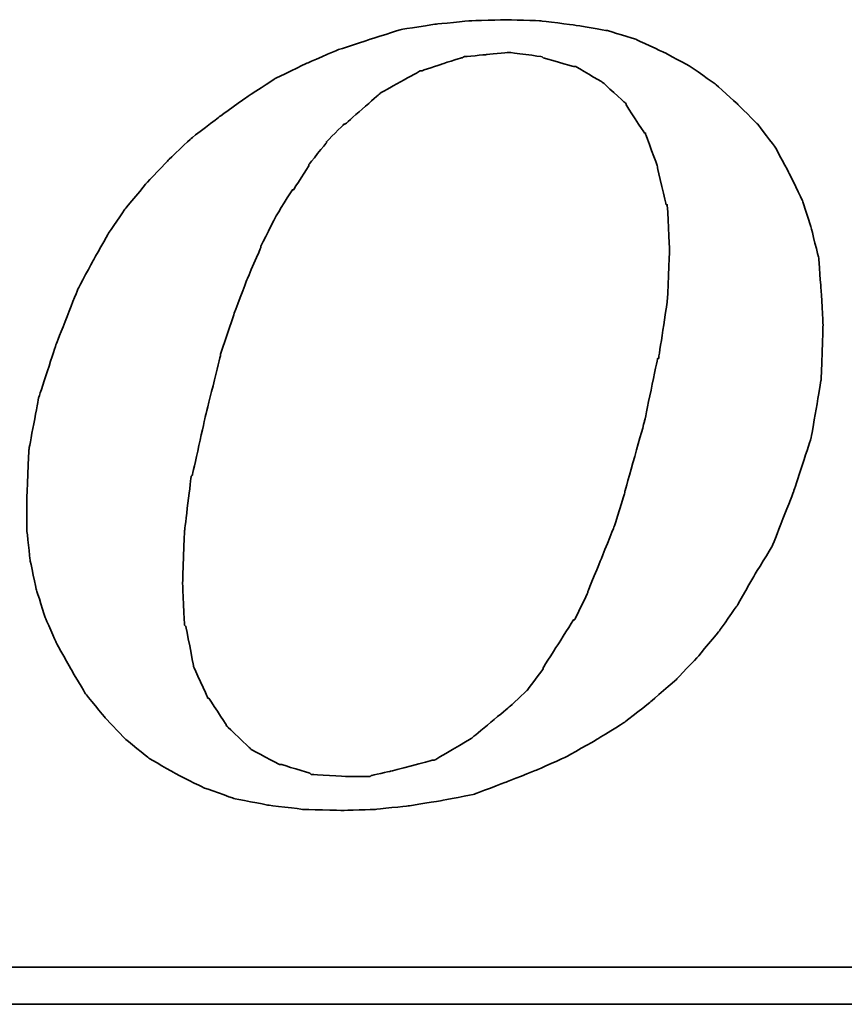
# Model space of a CAD drawing. Header units: inches. Extents: x 1 to 254, y 50 to 189.
# Tile 45 of 50: x 210.94 to 214.14, y 122.51 to 126.34. Entities that reach past the tile are written whole.
import ezdxf

# ---------------------------------------------------------------- set-up
doc = ezdxf.new("R2010")
doc.units = ezdxf.units.IN
doc.header["$LTSCALE"] = 0.2
doc.layers.add('DIM', color=4, linetype='Continuous')
doc.layers.add('layer 1', color=7, linetype='Continuous')

# ---------------------------------------------------------------- blocks, each defined once
blk = doc.blocks.new('TBI MOTION logo(完整正式版)')
at = {"layer": 'layer 1', "color": 22, "lineweight": 35}
for points, knots in [([(35.79625, -6.98375), (35.79625, -6.98375), (36.23125, -7.43875), (36.23125, -7.43875), (36.23125, -7.43875), (36.23125, -7.43875), (36.75625, -7.87125), (36.75625, -7.87125), (36.75625, -7.87125), (36.75625, -7.87125), (37.33125, -8.20375), (37.33125, -8.20375), (37.33125, -8.20375), (37.33125, -8.20375), (37.95625, -8.51875), (37.95625, -8.51875), (37.95625, -8.51875), (37.95625, -8.51875), (38.62625, -8.75875), (38.62625, -8.75875), (38.62625, -8.75875), (38.62625, -8.75875), (39.37125, -8.90375), (39.37125, -8.90375), (39.37125, -8.90375), (39.37125, -8.90375), (40.14125, -8.99875), (40.14125, -8.99875), (40.14125, -8.99875), (40.14125, -8.99875), (41.02625, -9.02375), (41.02625, -9.02375), (41.02625, -9.02375), (41.02625, -9.02375), (41.74625, -8.99875), (41.74625, -8.99875), (41.74625, -8.99875), (41.74625, -8.99875), (42.46625, -8.92375), (42.46625, -8.92375), (42.46625, -8.92375), (42.46625, -8.92375), (43.21125, -8.80625), (43.21125, -8.80625), (43.21125, -8.80625), (43.21125, -8.80625), (43.93125, -8.66375), (43.93125, -8.66375), (43.93125, -8.66375), (43.93125, -8.66375), (44.62625, -8.39875), (44.62625, -8.39875), (44.62625, -8.39875), (44.62625, -8.39875), (45.29625, -8.13375), (45.29625, -8.13375), (45.29625, -8.13375), (45.29625, -8.13375), (45.94625, -7.84375), (45.94625, -7.84375), (45.94625, -7.84375), (45.94625, -7.84375), (46.61625, -7.46375), (46.61625, -7.46375), (46.61625, -7.46375), (46.61625, -7.46375), (47.24125, -7.07875), (47.24125, -7.07875), (47.24125, -7.07875), (47.24125, -7.07875), (47.81625, -6.62375), (47.81625, -6.62375), (47.81625, -6.62375), (47.81625, -6.62375), (48.36875, -6.14375), (48.36875, -6.14375), (48.36875, -6.14375), (48.36875, -6.14375), (48.84625, -5.64125), (48.84625, -5.64125), (48.84625, -5.64125), (48.84625, -5.64125), (49.32625, -5.06375), (49.32625, -5.06375), (49.32625, -5.06375), (49.32625, -5.06375), (49.71125, -4.51374), (49.71125, -4.51374), (49.71125, -4.51374), (49.71125, -4.51374), (50.09625, -3.83874), (50.09625, -3.83874), (50.09625, -3.83874), (50.09625, -3.83874), (50.48125, -3.21374), (50.48125, -3.21374), (50.48125, -3.21374), (50.48125, -3.21374), (50.96125, -1.99125), (50.96125, -1.99125), (50.96125, -1.99125), (50.96125, -1.99125), (51.34375, -0.81875), (51.34375, -0.81875), (51.34375, -0.81875), (51.34375, -0.81875), (51.56125, 0.45624), (51.56125, 0.45624), (51.56125, 0.45624), (51.56125, 0.45624), (51.60625, 1.67624), (51.60625, 1.67624), (51.60625, 1.67624), (51.60625, 1.67624), (51.56125, 2.44625), (51.56125, 2.44625), (51.56125, 2.44625), (51.56125, 2.44625), (51.51125, 3.14125), (51.51125, 3.14125), (51.51125, 3.14125), (51.51125, 3.14125), (51.34375, 3.81125), (51.34375, 3.81125), (51.34375, 3.81125), (51.34375, 3.81125), (51.15125, 4.41125), (51.15125, 4.41125), (51.15125, 4.41125), (51.15125, 4.41125), (50.86125, 5.01125), (50.86125, 5.01125), (50.86125, 5.01125), (50.86125, 5.01125), (50.55125, 5.58875), (50.55125, 5.58875), (50.55125, 5.58875), (50.55125, 5.58875), (50.16625, 6.09125), (50.16625, 6.09125), (50.16625, 6.09125), (50.16625, 6.09125), (49.71125, 6.54875), (49.71125, 6.54875), (49.71125, 6.54875), (49.71125, 6.54875), (49.23125, 6.98125), (49.23125, 6.98125), (49.23125, 6.98125), (49.23125, 6.98125), (48.67875, 7.36625), (48.67875, 7.36625), (48.67875, 7.36625), (48.67875, 7.36625), (48.10375, 7.67625), (48.10375, 7.67625), (48.10375, 7.67625), (48.10375, 7.67625), (47.48125, 7.96375), (47.48125, 7.96375), (47.48125, 7.96375), (47.48125, 7.96375), (46.85625, 8.15625), (46.85625, 8.15625), (46.85625, 8.15625), (46.85625, 8.15625), (46.13625, 8.27624), (46.13625, 8.27624), (46.13625, 8.27624), (46.13625, 8.27624), (45.39125, 8.37125), (45.39125, 8.37125), (45.39125, 8.37125), (45.39125, 8.37125), (44.62625, 8.39624), (44.62625, 8.39624), (44.62625, 8.39624), (44.62625, 8.39624), (43.83625, 8.37125), (43.83625, 8.37125), (43.83625, 8.37125), (43.83625, 8.37125), (43.09125, 8.30125), (43.09125, 8.30125), (43.09125, 8.30125), (43.09125, 8.30125), (42.32125, 8.18125), (42.32125, 8.18125), (42.32125, 8.18125), (42.32125, 8.18125), (41.62875, 7.96375), (41.62875, 7.96375), (41.62875, 7.96375), (41.62875, 7.96375), (40.90625, 7.72625), (40.90625, 7.72625), (40.90625, 7.72625), (40.90625, 7.72625), (40.23624, 7.43625), (40.23624, 7.43625), (40.23624, 7.43625), (40.23624, 7.43625), (39.54124, 7.10125), (39.54124, 7.10125), (39.54124, 7.10125), (39.54124, 7.10125), (38.91625, 6.69125), (38.91625, 6.69125), (38.91625, 6.69125), (38.91625, 6.69125), (38.31625, 6.26125), (38.31625, 6.26125), (38.31625, 6.26125), (38.31625, 6.26125), (37.69125, 5.78125), (37.69125, 5.78125), (37.69125, 5.78125), (37.69125, 5.78125), (37.18625, 5.30125), (37.18625, 5.30125), (37.18625, 5.30125), (37.18625, 5.30125), (36.70625, 4.79624), (36.70625, 4.79624), (36.70625, 4.79624), (36.70625, 4.79624), (36.23125, 4.22125), (36.23125, 4.22125), (36.23125, 4.22125), (36.23125, 4.22125), (35.87124, 3.69375), (35.87124, 3.69375), (35.87124, 3.69375), (35.87124, 3.69375), (35.53125, 3.09125), (35.53125, 3.09125), (35.53125, 3.09125), (35.53125, 3.09125), (35.19875, 2.47125), (35.19875, 2.47125), (35.19875, 2.47125), (35.19875, 2.47125), (34.71625, 1.24625), (34.71625, 1.24625), (34.71625, 1.24625), (34.71625, 1.24625), (34.33125, 0.06874), (34.33125, 0.06874), (34.33125, 0.06874), (34.33125, 0.06874), (34.11625, -1.07875), (34.11625, -1.07875), (34.11625, -1.07875), (34.11625, -1.07875), (34.07125, -2.15875), (34.07125, -2.15875), (34.07125, -2.15875), (34.07125, -2.15875), (34.07125, -2.85375), (34.07125, -2.85375), (34.07125, -2.85375), (34.07125, -2.85375), (34.14125, -3.50375), (34.14125, -3.50375), (34.14125, -3.50375), (34.14125, -3.50375), (34.28625, -4.17375), (34.28625, -4.17375), (34.28625, -4.17375), (34.28625, -4.17375), (34.47625, -4.77624), (34.47625, -4.77624), (34.47625, -4.77624), (34.47625, -4.77624), (34.71625, -5.32625), (34.71625, -5.32625), (34.71625, -5.32625), (34.71625, -5.32625), (35.05375, -5.92875), (35.05375, -5.92875), (35.05375, -5.92875), (35.05375, -5.92875), (35.36375, -6.45375), (35.36375, -6.45375), (35.36375, -6.45375), (35.36375, -6.45375), (35.79625, -6.98375), (35.79625, -6.98375)], [0, 0, 0, 0, 0.01388889, 0.01388889, 0.01388889, 0.0138889, 0.02777778, 0.02777778, 0.02777778, 0.02777779, 0.04166667, 0.04166667, 0.04166667, 0.04166668, 0.05555556, 0.05555556, 0.05555556, 0.05555557, 0.06944444, 0.06944444, 0.06944444, 0.06944445, 0.08333333, 0.08333333, 0.08333333, 0.08333334, 0.09722222, 0.09722222, 0.09722222, 0.09722223, 0.11111111, 0.11111111, 0.11111111, 0.11111112, 0.125, 0.125, 0.125, 0.12500001, 0.13888889, 0.13888889, 0.13888889, 0.1388889, 0.15277778, 0.15277778, 0.15277778, 0.15277779, 0.16666667, 0.16666667, 0.16666667, 0.16666668, 0.18055556, 0.18055556, 0.18055556, 0.18055557, 0.19444444, 0.19444444, 0.19444444, 0.19444445, 0.20833333, 0.20833333, 0.20833333, 0.20833334, 0.22222222, 0.22222222, 0.22222222, 0.22222223, 0.23611111, 0.23611111, 0.23611111, 0.23611112, 0.25, 0.25, 0.25, 0.25000001, 0.26388889, 0.26388889, 0.26388889, 0.2638889, 0.27777778, 0.27777778, 0.27777778, 0.27777779, 0.29166667, 0.29166667, 0.29166667, 0.29166668, 0.30555556, 0.30555556, 0.30555556, 0.30555557, 0.31944444, 0.31944444, 0.31944444, 0.31944445, 0.33333333, 0.33333333, 0.33333333, 0.33333334, 0.34722222, 0.34722222, 0.34722222, 0.34722223, 0.36111111, 0.36111111, 0.36111111, 0.36111112, 0.375, 0.375, 0.375, 0.37500001, 0.38888889, 0.38888889, 0.38888889, 0.3888889, 0.40277778, 0.40277778, 0.40277778, 0.40277779, 0.41666667, 0.41666667, 0.41666667, 0.41666668, 0.43055556, 0.43055556, 0.43055556, 0.43055557, 0.44444444, 0.44444444, 0.44444444, 0.44444445, 0.45833333, 0.45833333, 0.45833333, 0.45833334, 0.47222222, 0.47222222, 0.47222222, 0.47222223, 0.48611111, 0.48611111, 0.48611111, 0.48611112, 0.5, 0.5, 0.5, 0.50000001, 0.51388889, 0.51388889, 0.51388889, 0.5138889, 0.52777778, 0.52777778, 0.52777778, 0.52777779, 0.54166667, 0.54166667, 0.54166667, 0.54166668, 0.55555556, 0.55555556, 0.55555556, 0.55555557, 0.56944444, 0.56944444, 0.56944444, 0.56944445, 0.58333333, 0.58333333, 0.58333333, 0.58333334, 0.59722222, 0.59722222, 0.59722222, 0.59722223, 0.61111111, 0.61111111, 0.61111111, 0.61111112, 0.625, 0.625, 0.625, 0.62500001, 0.63888889, 0.63888889, 0.63888889, 0.6388889, 0.65277778, 0.65277778, 0.65277778, 0.65277779, 0.66666667, 0.66666667, 0.66666667, 0.66666668, 0.68055556, 0.68055556, 0.68055556, 0.68055557, 0.69444444, 0.69444444, 0.69444444, 0.69444445, 0.70833333, 0.70833333, 0.70833333, 0.70833334, 0.72222222, 0.72222222, 0.72222222, 0.72222223, 0.73611111, 0.73611111, 0.73611111, 0.73611112, 0.75, 0.75, 0.75, 0.75000001, 0.76388889, 0.76388889, 0.76388889, 0.7638889, 0.77777778, 0.77777778, 0.77777778, 0.77777779, 0.79166667, 0.79166667, 0.79166667, 0.79166668, 0.80555556, 0.80555556, 0.80555556, 0.80555557, 0.81944444, 0.81944444, 0.81944444, 0.81944445, 0.83333333, 0.83333333, 0.83333333, 0.83333334, 0.84722222, 0.84722222, 0.84722222, 0.84722223, 0.86111111, 0.86111111, 0.86111111, 0.86111112, 0.875, 0.875, 0.875, 0.87500001, 0.88888889, 0.88888889, 0.88888889, 0.8888889, 0.90277778, 0.90277778, 0.90277778, 0.90277779, 0.91666667, 0.91666667, 0.91666667, 0.91666668, 0.93055556, 0.93055556, 0.93055556, 0.93055557, 0.94444444, 0.94444444, 0.94444444, 0.94444445, 0.95833333, 0.95833333, 0.95833333, 0.95833334, 0.97222222, 0.97222222, 0.97222222, 0.97222223, 0.98611111, 0.98611111, 0.98611111, 0.98611112, 1, 1, 1, 1]), ([(38.33875, 1.03124), (38.33875, 1.03124), (38.62625, 1.89625), (38.62625, 1.89625), (38.62625, 1.89625), (38.62625, 1.89625), (38.91625, 2.66375), (38.91625, 2.66375), (38.91625, 2.66375), (38.91625, 2.66375), (39.22625, 3.38125), (39.22625, 3.38125), (39.22625, 3.38125), (39.22625, 3.38125), (39.22625, 3.40624), (39.22625, 3.40624), (39.22625, 3.40624), (39.22625, 3.40624), (39.56124, 4.07624), (39.56124, 4.07624), (39.56124, 4.07624), (39.56124, 4.07624), (39.92125, 4.65125), (39.92125, 4.65125), (39.92125, 4.65125), (39.92125, 4.65125), (39.94625, 4.65125), (39.94625, 4.65125), (39.94625, 4.65125), (39.94625, 4.65125), (40.28125, 5.17875), (40.28125, 5.17875), (40.28125, 5.17875), (40.28125, 5.17875), (40.28125, 5.20375), (40.28125, 5.20375), (40.28125, 5.20375), (40.28125, 5.20375), (40.66875, 5.68625), (40.66875, 5.68625), (40.66875, 5.68625), (40.66875, 5.68625), (40.66875, 5.70625), (40.66875, 5.70625), (40.66875, 5.70625), (40.66875, 5.70625), (41.05124, 6.09125), (41.05124, 6.09125), (41.05124, 6.09125), (41.05124, 6.09125), (41.07625, 6.09125), (41.07625, 6.09125), (41.07625, 6.09125), (41.07625, 6.09125), (41.84125, 6.76625), (41.84125, 6.76625), (41.84125, 6.76625), (41.84125, 6.76625), (41.86625, 6.78625), (41.86625, 6.78625), (41.86625, 6.78625), (41.86625, 6.78625), (42.73125, 7.26624), (42.73125, 7.26624), (42.73125, 7.26624), (42.73125, 7.26624), (42.75625, 7.26624), (42.75625, 7.26624), (42.75625, 7.26624), (42.75625, 7.26624), (43.18625, 7.41125), (43.18625, 7.41125), (43.18625, 7.41125), (43.18625, 7.41125), (43.64125, 7.55625), (43.64125, 7.55625), (43.64125, 7.55625), (43.64125, 7.55625), (43.66625, 7.55625), (43.66625, 7.55625), (43.66625, 7.55625), (43.66625, 7.55625), (43.69125, 7.58124), (43.69125, 7.58124), (43.69125, 7.58124), (43.69125, 7.58124), (44.19125, 7.62625), (44.19125, 7.62625), (44.19125, 7.62625), (44.19125, 7.62625), (44.67125, 7.67625), (44.67125, 7.67625), (44.67125, 7.67625), (44.67125, 7.67625), (44.69625, 7.67625), (44.69625, 7.67625), (44.69625, 7.67625), (44.69625, 7.67625), (45.41875, 7.58124), (45.41875, 7.58124), (45.41875, 7.58124), (45.41875, 7.58124), (45.44125, 7.55625), (45.44125, 7.55625), (45.44125, 7.55625), (45.44125, 7.55625), (46.11125, 7.36625), (46.11125, 7.36625), (46.11125, 7.36625), (46.11125, 7.36625), (46.13625, 7.36625), (46.13625, 7.36625), (46.13625, 7.36625), (46.13625, 7.36625), (46.15875, 7.36625), (46.15875, 7.36625), (46.15875, 7.36625), (46.15875, 7.36625), (46.73625, 7.02624), (46.73625, 7.02624), (46.73625, 7.02624), (46.73625, 7.02624), (46.76125, 7.00624), (46.76125, 7.00624), (46.76125, 7.00624), (46.76125, 7.00624), (47.24125, 6.57124), (47.24125, 6.57124), (47.24125, 6.57124), (47.24125, 6.57124), (47.26625, 6.54875), (47.26625, 6.54875), (47.26625, 6.54875), (47.26625, 6.54875), (47.26625, 6.52375), (47.26625, 6.52375), (47.26625, 6.52375), (47.26625, 6.52375), (47.67375, 5.89875), (47.67375, 5.89875), (47.67375, 5.89875), (47.67375, 5.89875), (47.69625, 5.89875), (47.69625, 5.89875), (47.69625, 5.89875), (47.69625, 5.89875), (47.69625, 5.87625), (47.69625, 5.87625), (47.69625, 5.87625), (47.69625, 5.87625), (47.96125, 5.15625), (47.96125, 5.15625), (47.96125, 5.15625), (47.96125, 5.15625), (47.96125, 5.13125), (47.96125, 5.13125), (47.96125, 5.13125), (47.96125, 5.13125), (48.15125, 4.31875), (48.15125, 4.31875), (48.15125, 4.31875), (48.15125, 4.31875), (48.17625, 4.31875), (48.17625, 4.31875), (48.17625, 4.31875), (48.17625, 4.31875), (48.17625, 4.29125), (48.17625, 4.29125), (48.17625, 4.29125), (48.17625, 4.29125), (48.22625, 3.33125), (48.22625, 3.33125), (48.22625, 3.33125), (48.22625, 3.33125), (48.22625, 3.30875), (48.22625, 3.30875), (48.22625, 3.30875), (48.22625, 3.30875), (48.17625, 2.20624), (48.17625, 2.20624), (48.17625, 2.20624), (48.17625, 2.20624), (48.17625, 2.18124), (48.17625, 2.18124), (48.17625, 2.18124), (48.17625, 2.18124), (47.98375, 0.93624), (47.98375, 0.93624), (47.98375, 0.93624), (47.98375, 0.93624), (47.96125, 0.93624), (47.96125, 0.93624), (47.96125, 0.93624), (47.96125, 0.93624), (47.67375, -0.45874), (47.67375, -0.45874), (47.67375, -0.45874), (47.67375, -0.45874), (47.24125, -1.99125), (47.24125, -1.99125), (47.24125, -1.99125), (47.24125, -1.99125), (47.24125, -2.01874), (47.24125, -2.01874), (47.24125, -2.01874), (47.24125, -2.01874), (47.00125, -2.78375), (47.00125, -2.78375), (47.00125, -2.78375), (47.00125, -2.78375), (46.71125, -3.50375), (46.71125, -3.50375), (46.71125, -3.50375), (46.71125, -3.50375), (46.42625, -4.19875), (46.42625, -4.19875), (46.42625, -4.19875), (46.42625, -4.19875), (46.42625, -4.22375), (46.42625, -4.22375), (46.42625, -4.22375), (46.42625, -4.22375), (46.13625, -4.82374), (46.13625, -4.82374), (46.13625, -4.82374), (46.13625, -4.82374), (46.11125, -4.82374), (46.11125, -4.82374), (46.11125, -4.82374), (46.11125, -4.82374), (45.77625, -5.35125), (45.77625, -5.35125), (45.77625, -5.35125), (45.77625, -5.35125), (45.44125, -5.87875), (45.44125, -5.87875), (45.44125, -5.87875), (45.44125, -5.87875), (45.44125, -5.90375), (45.44125, -5.90375), (45.44125, -5.90375), (45.44125, -5.90375), (45.10625, -6.35875), (45.10625, -6.35875), (45.10625, -6.35875), (45.10625, -6.35875), (45.08125, -6.38375), (45.08125, -6.38375), (45.08125, -6.38375), (45.08125, -6.38375), (44.69625, -6.74375), (44.69625, -6.74375), (44.69625, -6.74375), (44.69625, -6.74375), (43.88375, -7.41625), (43.88375, -7.41625), (43.88375, -7.41625), (43.88375, -7.41625), (43.85625, -7.43875), (43.85625, -7.43875), (43.85625, -7.43875), (43.85625, -7.43875), (43.04125, -7.91875), (43.04125, -7.91875), (43.04125, -7.91875), (43.04125, -7.91875), (43.01625, -7.91875), (43.01625, -7.91875), (43.01625, -7.91875), (43.01625, -7.91875), (42.99625, -7.91875), (42.99625, -7.91875), (42.99625, -7.91875), (42.99625, -7.91875), (42.08125, -8.15875), (42.08125, -8.15875), (42.08125, -8.15875), (42.08125, -8.15875), (41.65125, -8.25625), (41.65125, -8.25625), (41.65125, -8.25625), (41.65125, -8.25625), (41.62875, -8.27875), (41.62875, -8.27875), (41.62875, -8.27875), (41.62875, -8.27875), (41.60125, -8.27875), (41.60125, -8.27875), (41.60125, -8.27875), (41.60125, -8.27875), (41.12125, -8.27875), (41.12125, -8.27875), (41.12125, -8.27875), (41.12125, -8.27875), (40.35624, -8.23125), (40.35624, -8.23125), (40.35624, -8.23125), (40.35624, -8.23125), (40.33125, -8.23125), (40.33125, -8.23125), (40.33125, -8.23125), (40.33125, -8.23125), (40.30625, -8.20375), (40.30625, -8.20375), (40.30625, -8.20375), (40.30625, -8.20375), (39.68375, -8.01375), (39.68375, -8.01375), (39.68375, -8.01375), (39.68375, -8.01375), (39.66124, -8.01375), (39.66124, -8.01375), (39.66124, -8.01375), (39.66124, -8.01375), (39.63625, -8.01375), (39.63625, -8.01375), (39.63625, -8.01375), (39.63625, -8.01375), (39.01125, -7.67875), (39.01125, -7.67875), (39.01125, -7.67875), (39.01125, -7.67875), (38.98875, -7.65375), (38.98875, -7.65375), (38.98875, -7.65375), (38.98875, -7.65375), (38.48625, -7.17375), (38.48625, -7.17375), (38.48625, -7.17375), (38.48625, -7.17375), (38.45875, -7.14875), (38.45875, -7.14875), (38.45875, -7.14875), (38.45875, -7.14875), (38.45875, -7.12875), (38.45875, -7.12875), (38.45875, -7.12875), (38.45875, -7.12875), (38.07625, -6.54875), (38.07625, -6.54875), (38.07625, -6.54875), (38.07625, -6.54875), (38.05125, -6.54875), (38.05125, -6.54875), (38.05125, -6.54875), (38.05125, -6.54875), (38.05125, -6.52875), (38.05125, -6.52875), (38.05125, -6.52875), (38.05125, -6.52875), (37.74125, -5.85375), (37.74125, -5.85375), (37.74125, -5.85375), (37.74125, -5.85375), (37.74125, -5.82875), (37.74125, -5.82875), (37.74125, -5.82875), (37.74125, -5.82875), (37.57375, -4.96875), (37.57375, -4.96875), (37.57375, -4.96875), (37.57375, -4.96875), (37.54625, -4.94375), (37.54625, -4.94375), (37.54625, -4.94375), (37.54625, -4.94375), (37.50125, -4.03375), (37.50125, -4.03375), (37.50125, -4.03375), (37.50125, -4.03375), (37.50125, -4.00875), (37.50125, -4.00875), (37.50125, -4.00875), (37.50125, -4.00875), (37.54625, -2.85375), (37.54625, -2.85375), (37.54625, -2.85375), (37.54625, -2.85375), (37.69125, -1.65875), (37.69125, -1.65875), (37.69125, -1.65875), (37.69125, -1.65875), (37.71624, -1.63375), (37.71624, -1.63375), (37.71624, -1.63375), (37.71624, -1.63375), (38.00375, -0.33875), (38.00375, -0.33875), (38.00375, -0.33875), (38.00375, -0.33875), (38.33875, 1.00624), (38.33875, 1.00624), (38.33875, 1.00624), (38.33875, 1.00624), (38.33875, 1.03124), (38.33875, 1.03124)], [0, 0, 0, 0, 0.01010101, 0.01010101, 0.01010101, 0.01010102, 0.02020202, 0.02020202, 0.02020202, 0.02020203, 0.03030303, 0.03030303, 0.03030303, 0.03030304, 0.04040404, 0.04040404, 0.04040404, 0.04040405, 0.05050505, 0.05050505, 0.05050505, 0.05050506, 0.06060606, 0.06060606, 0.06060606, 0.06060607, 0.07070707, 0.07070707, 0.07070707, 0.07070708, 0.08080808, 0.08080808, 0.08080808, 0.08080809, 0.09090909, 0.09090909, 0.09090909, 0.0909091, 0.1010101, 0.1010101, 0.1010101, 0.10101011, 0.11111111, 0.11111111, 0.11111111, 0.11111112, 0.12121212, 0.12121212, 0.12121212, 0.12121213, 0.13131313, 0.13131313, 0.13131313, 0.13131314, 0.14141414, 0.14141414, 0.14141414, 0.14141415, 0.15151515, 0.15151515, 0.15151515, 0.15151516, 0.16161616, 0.16161616, 0.16161616, 0.16161617, 0.17171717, 0.17171717, 0.17171717, 0.17171718, 0.18181818, 0.18181818, 0.18181818, 0.18181819, 0.19191919, 0.19191919, 0.19191919, 0.1919192, 0.2020202, 0.2020202, 0.2020202, 0.20202021, 0.21212121, 0.21212121, 0.21212121, 0.21212122, 0.22222222, 0.22222222, 0.22222222, 0.22222223, 0.23232323, 0.23232323, 0.23232323, 0.23232324, 0.24242424, 0.24242424, 0.24242424, 0.24242425, 0.25252525, 0.25252525, 0.25252525, 0.25252526, 0.26262626, 0.26262626, 0.26262626, 0.26262627, 0.27272727, 0.27272727, 0.27272727, 0.27272728, 0.28282828, 0.28282828, 0.28282828, 0.28282829, 0.29292929, 0.29292929, 0.29292929, 0.2929293, 0.3030303, 0.3030303, 0.3030303, 0.30303031, 0.31313131, 0.31313131, 0.31313131, 0.31313132, 0.32323232, 0.32323232, 0.32323232, 0.32323233, 0.33333333, 0.33333333, 0.33333333, 0.33333334, 0.34343434, 0.34343434, 0.34343434, 0.34343435, 0.35353535, 0.35353535, 0.35353535, 0.35353536, 0.36363636, 0.36363636, 0.36363636, 0.36363637, 0.37373737, 0.37373737, 0.37373737, 0.37373738, 0.38383838, 0.38383838, 0.38383838, 0.38383839, 0.39393939, 0.39393939, 0.39393939, 0.3939394, 0.4040404, 0.4040404, 0.4040404, 0.40404041, 0.41414141, 0.41414141, 0.41414141, 0.41414142, 0.42424242, 0.42424242, 0.42424242, 0.42424243, 0.43434343, 0.43434343, 0.43434343, 0.43434344, 0.44444444, 0.44444444, 0.44444444, 0.44444445, 0.45454545, 0.45454545, 0.45454545, 0.45454546, 0.46464646, 0.46464646, 0.46464646, 0.46464647, 0.47474747, 0.47474747, 0.47474747, 0.47474748, 0.48484848, 0.48484848, 0.48484848, 0.48484849, 0.49494949, 0.49494949, 0.49494949, 0.4949495, 0.50505051, 0.50505051, 0.50505051, 0.50505052, 0.51515152, 0.51515152, 0.51515152, 0.51515153, 0.52525253, 0.52525253, 0.52525253, 0.52525254, 0.53535354, 0.53535354, 0.53535354, 0.53535355, 0.54545455, 0.54545455, 0.54545455, 0.54545456, 0.55555556, 0.55555556, 0.55555556, 0.55555557, 0.56565657, 0.56565657, 0.56565657, 0.56565658, 0.57575758, 0.57575758, 0.57575758, 0.57575759, 0.58585859, 0.58585859, 0.58585859, 0.5858586, 0.5959596, 0.5959596, 0.5959596, 0.59595961, 0.60606061, 0.60606061, 0.60606061, 0.60606062, 0.61616162, 0.61616162, 0.61616162, 0.61616163, 0.62626263, 0.62626263, 0.62626263, 0.62626264, 0.63636364, 0.63636364, 0.63636364, 0.63636365, 0.64646465, 0.64646465, 0.64646465, 0.64646466, 0.65656566, 0.65656566, 0.65656566, 0.65656567, 0.66666667, 0.66666667, 0.66666667, 0.66666668, 0.67676768, 0.67676768, 0.67676768, 0.67676769, 0.68686869, 0.68686869, 0.68686869, 0.6868687, 0.6969697, 0.6969697, 0.6969697, 0.69696971, 0.70707071, 0.70707071, 0.70707071, 0.70707072, 0.71717172, 0.71717172, 0.71717172, 0.71717173, 0.72727273, 0.72727273, 0.72727273, 0.72727274, 0.73737374, 0.73737374, 0.73737374, 0.73737375, 0.74747475, 0.74747475, 0.74747475, 0.74747476, 0.75757576, 0.75757576, 0.75757576, 0.75757577, 0.76767677, 0.76767677, 0.76767677, 0.76767678, 0.77777778, 0.77777778, 0.77777778, 0.77777779, 0.78787879, 0.78787879, 0.78787879, 0.7878788, 0.7979798, 0.7979798, 0.7979798, 0.79797981, 0.80808081, 0.80808081, 0.80808081, 0.80808082, 0.81818182, 0.81818182, 0.81818182, 0.81818183, 0.82828283, 0.82828283, 0.82828283, 0.82828284, 0.83838384, 0.83838384, 0.83838384, 0.83838385, 0.84848485, 0.84848485, 0.84848485, 0.84848486, 0.85858586, 0.85858586, 0.85858586, 0.85858587, 0.86868687, 0.86868687, 0.86868687, 0.86868688, 0.87878788, 0.87878788, 0.87878788, 0.87878789, 0.88888889, 0.88888889, 0.88888889, 0.8888889, 0.8989899, 0.8989899, 0.8989899, 0.89898991, 0.90909091, 0.90909091, 0.90909091, 0.90909092, 0.91919192, 0.91919192, 0.91919192, 0.91919193, 0.92929293, 0.92929293, 0.92929293, 0.92929294, 0.93939394, 0.93939394, 0.93939394, 0.93939395, 0.94949495, 0.94949495, 0.94949495, 0.94949496, 0.95959596, 0.95959596, 0.95959596, 0.95959597, 0.96969697, 0.96969697, 0.96969697, 0.96969698, 0.97979798, 0.97979798, 0.97979798, 0.97979799, 0.98989899, 0.98989899, 0.98989899, 0.989899, 1, 1, 1, 1]), ([(75.90875, -9.47875), (75.90875, -9.47875), (75.90875, -12.28625), (75.90875, -12.28625), (75.90875, -12.28625), (75.90875, -12.28625), (75.90875, -12.47875), (75.90875, -12.47875), (75.90875, -12.47875), (75.90875, -12.47875), (75.71625, -12.47875), (75.71625, -12.47875), (75.71625, -12.47875), (75.71625, -12.47875), (-88.32875, -12.47875), (-88.32875, -12.47875), (-88.32875, -12.47875), (-88.32875, -12.47875), (-88.32875, -13.29375), (-88.32875, -13.29375), (-88.32875, -13.29375), (-88.32875, -13.29375), (82.89125, -13.29375), (82.89125, -13.29375), (82.89125, -13.29375), (82.89125, -13.29375), (75.90875, -9.47875), (75.90875, -9.47875)], [0, 0, 0, 0, 0.14285714, 0.14285714, 0.14285714, 0.14285715, 0.28571429, 0.28571429, 0.28571429, 0.2857143, 0.42857143, 0.42857143, 0.42857143, 0.42857144, 0.57142857, 0.57142857, 0.57142857, 0.57142858, 0.71428571, 0.71428571, 0.71428571, 0.71428572, 0.85714286, 0.85714286, 0.85714286, 0.85714287, 1, 1, 1, 1])]:
    blk.add_open_spline(points, degree=3, knots=knots, dxfattribs=at)

msp = doc.modelspace()

# ---------------------------------------------------------------- block references
at = {"layer": 'DIM', "xscale": 0.17671500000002, "yscale": 0.17671500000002, "zscale": 0.17671500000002}
msp.add_blockref('TBI MOTION logo(完整正式版)', (204.9421, 124.8565), dxfattribs=at)

doc.saveas('drawing.dxf')
